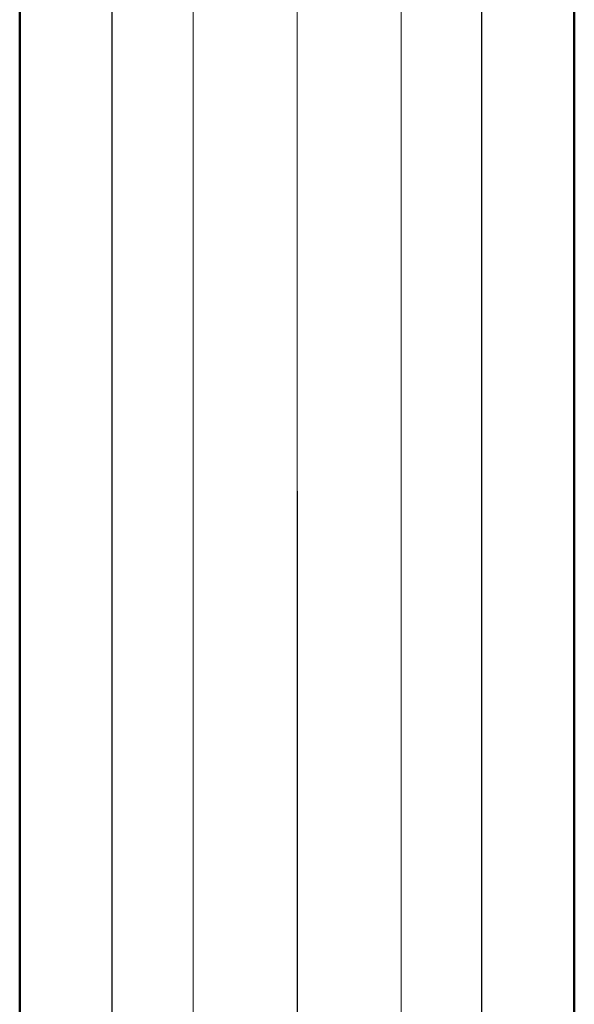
# Model space of a CAD drawing. Extents: x 1911006 to 2186114, y 709265 to 747216.
# Tile 120 of 256: x 1921475 to 1921487, y 735155 to 735176. Entities that reach past the tile are written whole.
import ezdxf

# ---------------------------------------------------------------- set-up
doc = ezdxf.new("R2010")
doc.units = 0
doc.header["$LTSCALE"] = 500
doc.header["$MEASUREMENT"] = 0
for name, pattern in [('AM_DIN_F_W050', [6.25, 4.75, -1.5]), ('AM_DIN_G_W050', [13.75, 9.75, -1.5, 1, -1.5]), ('gen7a', [6.875, 4.75, -0.875, 0.375, -0.875])]:
    doc.linetypes.add(name, pattern=pattern)
doc.layers.get('0').update_dxf_attribs({"linetype": 'CONTINUOUS'})
for name, color, linetype, lineweight in [('_MB_osie_0.05', 51, 'gen7a', 5), ('_MB_wkrety_0.05', 20, 'CONTINUOUS', 5), ('Bauseitig_AM_0', 9, 'CONTINUOUS', 50), ('Bauseitig_AM_3', 9, 'AM_DIN_F_W050', 25), ('Bauseitig_AM_7', 9, 'AM_DIN_G_W050', 25)]:
    doc.layers.add(name, color=color, linetype=linetype, lineweight=lineweight)

# ---------------------------------------------------------------- blocks, each defined once
blk = doc.blocks.new('-80371217')
at = {"layer": '_MB_osie_0.05', "ltscale": 0.5}
blk.add_line((0, -66.696), (0, 9.736), dxfattribs=at)
at = {"layer": '_MB_wkrety_0.05', "color": 0, "linetype": 'ByBlock'}
for p, q in [((-2.25, 0), (-2.25, -44.5)), ((2.25, 0), (2.25, -44.5))]:
    blk.add_line(p, q, dxfattribs=at)

msp = doc.modelspace()

# ---------------------------------------------------------------- linework, layer by layer
at = {"layer": 'Bauseitig_AM_0', "color": 7}
for p, q in [((1921475.454, 735191.227), (1921475.454, 735128.227)), ((1921487.454, 735128.227), (1921487.454, 735191.227))]:
    msp.add_line(p, q, dxfattribs=at)
at = {"layer": 'Bauseitig_AM_3', "color": 7}
for p, q in [((1921477.454, 735128.227), (1921477.454, 735191.227)), ((1921485.454, 735128.227), (1921485.454, 735191.227))]:
    msp.add_line(p, q, dxfattribs=at)
at = {"layer": 'Bauseitig_AM_7', "color": 7}
msp.add_line((1921481.454, 735165.727), (1921481.454, 735122.227), dxfattribs=at)

# ---------------------------------------------------------------- block references
at = {"color": 7, "xscale": -1, "rotation": 180}
msp.add_blockref('-80371217', (1921481.454, 735145.227), dxfattribs=at)

doc.saveas('drawing.dxf')
